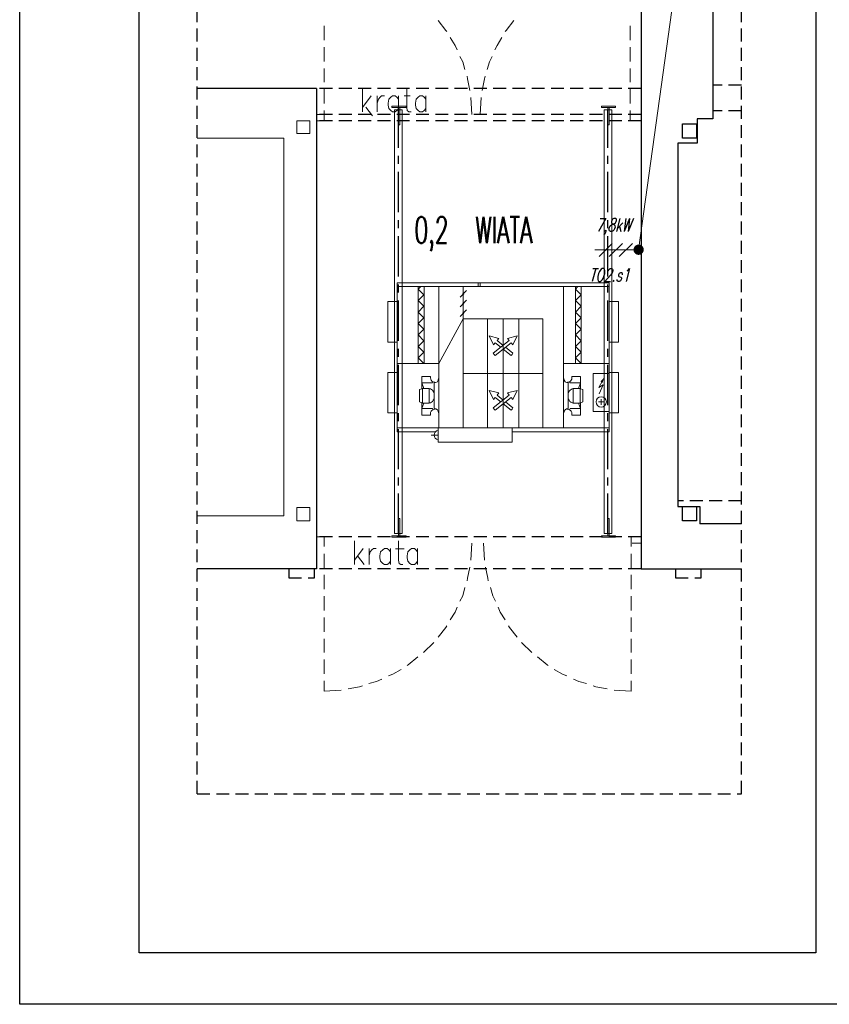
# Model space of a CAD drawing. Extents: x 678233 to 771511, y -128679 to -91169.
# Tile 56 of 62: x 766605 to 767235, y -97092 to -96326. Entities that reach past the tile are written whole.
import ezdxf
from ezdxf.enums import TextEntityAlignment as Align

# ---------------------------------------------------------------- set-up
doc = ezdxf.new("R2010")
doc.units = 0
doc.linetypes.add('CENTER', pattern=[2, 1.25, -0.25, 0.25, -0.25])
doc.linetypes.add('DASHED', pattern=[0.75, 0.5, -0.25])
doc.layers.get('Defpoints').update_dxf_attribs({"linetype": 'CONTINUOUS'})
doc.layers.add('06-EL-przyłacze', color=1, linetype='CONTINUOUS', lineweight=0)
doc.layers.add('06-gn_txt', color=4, linetype='CONTINUOUS', lineweight=0)
for name, color, linetype in [('K-osie belek', 1, 'CENTER'), ('OPIS', 2, 'CONTINUOUS'), ('PDF_686_ZS31_Felińskiego13_XRF_Parter$PR-ściany', 7, 'CONTINUOUS'), ('PDF_686_ZS31_Felińskiego13_XRF_Parter$SCIANY', 7, 'CONTINUOUS'), ('PRZEKROJOWE', 7, 'CONTINUOUS'), ('PRZERYWANA', 9, 'DASHED'), ('tabelka', 2, 'CONTINUOUS')]:
    doc.layers.add(name, color=color, linetype=linetype)
doc.layers.add('PDF_686_ZS31_Felińskiego13_XRF_Parter$TEKST', color=9, linetype='CONTINUOUS', true_color=0x808080)
doc.layers.add('PDF_686_ZS31_Felińskiego13_XRF_Parter$widok', color=9, linetype='CONTINUOUS', true_color=0x808080)
doc.styles.add('06-EL-TXT', font='simplex.shx', dxfattribs={"width": 0.7, "oblique": 15, "height": 150})
doc.styles.add('ROMANTS', font='ROMANS.shx', dxfattribs={"width": 0.6})

msp = doc.modelspace()

# ---------------------------------------------------------------- hatches: boundary and pattern name
at = {"layer": 'PDF_686_ZS31_Felińskiego13_XRF_Parter$widok', "lineweight": 0}
for points in [[(766950.12, -96539.01, -1), (766949.6, -96539.54, -1)], [(766950.15, -96546.53, -1), (766949.63, -96547.06, -1)], [(766950.15, -96554.06, -1), (766949.63, -96554.58, -1)]]:
    msp.add_hatch(color=256, dxfattribs=at).paths.add_polyline_path(points)

# ---------------------------------------------------------------- linework, layer by layer
at = {"layer": '06-EL-przyłacze', "color": 10}
for p, q in [((767052.1, -96504.93), (767087.09, -96504.93)), ((767065.73, -96500.01), (767055.46, -96510.15)), ((767073.64, -96500.01), (767063.37, -96510.15)), ((767081.38, -96500.01), (767071.11, -96510.15))]:
    msp.add_line(p, q, dxfattribs=at)
at = {"layer": '06-EL-przyłacze', "color": 10, "const_width": 4}
msp.add_lwpolyline([(767084.27, -96504.94, 1), (767088.27, -96504.94, 1)], format="xyb", close=True, dxfattribs=at)
at = {"layer": '06-gn_txt'}
msp.add_line((767117.78, -96278.48), (767086.27, -96504.94), dxfattribs=at)
at = {"layer": 'Defpoints'}
msp.add_lwpolyline([(766604.8, -95606.74), (767654.8, -95606.74), (767654.8, -97091.74), (766604.8, -97091.74)], close=True, dxfattribs=at)
at = {"layer": 'K-osie belek', "ltscale": 25}
for points in [[(766899.38, -96725.7), (766899.38, -96396.06)], [(767062.38, -96725.7), (767062.38, -96396.06)]]:
    msp.add_lwpolyline(points, dxfattribs=at)
at = {"layer": 'PDF_686_ZS31_Felińskiego13_XRF_Parter$PR-ściany', "lineweight": 13}
msp.add_lwpolyline([(766742.79, -96418.26), (766780.98, -96418.26)], dxfattribs=at)
at = {"layer": 'PDF_686_ZS31_Felińskiego13_XRF_Parter$SCIANY', "lineweight": 13}
for p, q in [((766780.98, -96418.26), (766810.25, -96418.26)), ((766810.25, -96418.26), (766810.25, -96711.85)), ((766810.25, -96711.85), (766742.79, -96711.85))]:
    msp.add_line(p, q, dxfattribs=at)
for points in [[(766820.43, -96404.69), (766830.61, -96404.69), (766830.61, -96414.44), (766820.43, -96414.44)], [(766820.43, -96715.67), (766830.61, -96715.67), (766830.61, -96705.49), (766820.43, -96705.49)]]:
    msp.add_lwpolyline(points, close=True, dxfattribs=at)
at = {"layer": 'PDF_686_ZS31_Felińskiego13_XRF_Parter$TEKST', "lineweight": 0}
msp.add_line((766897.18, -96737.63), (766903.91, -96737.63), dxfattribs=at)
for points in [[(766871.52, -96379.4), (766871.52, -96397.64)], [(766905.88, -96379.4), (766905.88, -96394.25), (766906.31, -96396.79), (766907.58, -96397.64), (766909.28, -96397.64)], [(766878.3, -96385.34), (766871.52, -96394.25)], [(766882.97, -96385.34), (766882.97, -96397.64)], [(766882.97, -96390.85), (766883.82, -96387.88), (766885.09, -96386.19), (766886.37, -96385.34), (766888.49, -96385.34)], [(766899.52, -96387.88), (766898.25, -96386.19), (766896.97, -96385.34), (766894.85, -96385.34), (766893.58, -96386.19), (766891.88, -96387.88), (766891.46, -96390.85), (766891.46, -96392.55), (766891.88, -96395.1), (766893.58, -96396.79), (766894.85, -96397.64), (766896.97, -96397.64), (766898.25, -96396.79), (766899.52, -96395.1)], [(766899.52, -96385.34), (766899.52, -96397.64)], [(766903.76, -96385.34), (766908.43, -96385.34)], [(766920.73, -96387.88), (766919.46, -96386.19), (766918.19, -96385.34), (766916.06, -96385.34), (766914.79, -96386.19), (766913.09, -96387.88), (766912.67, -96390.85), (766912.67, -96392.55), (766913.09, -96395.1), (766914.79, -96396.79), (766916.06, -96397.64), (766918.19, -96397.64), (766919.46, -96396.79), (766920.73, -96395.1)], [(766920.73, -96385.34), (766920.73, -96397.64)], [(766874.06, -96394.08), (766879.15, -96400.87)], [(766865.13, -96731.45), (766865.13, -96749.7)], [(766899.49, -96731.45), (766899.49, -96746.3), (766899.92, -96748.85), (766901.19, -96749.7), (766902.89, -96749.7)], [(766871.92, -96737.39), (766865.13, -96746.3)], [(766867.67, -96742.91), (766872.77, -96749.7)], [(766876.58, -96737.39), (766876.58, -96749.7)], [(766876.58, -96742.91), (766877.43, -96739.94), (766878.71, -96738.24), (766879.98, -96737.39), (766882.1, -96737.39)], [(766893.13, -96739.94), (766891.86, -96738.24), (766890.58, -96737.39), (766888.46, -96737.39), (766887.19, -96738.24), (766885.49, -96739.94), (766885.07, -96742.91), (766885.07, -96744.61), (766885.49, -96747.15), (766887.19, -96748.85), (766888.46, -96749.7), (766890.58, -96749.7), (766891.86, -96748.85), (766893.13, -96747.15)], [(766893.13, -96737.39), (766893.13, -96749.7)], [(766914.34, -96739.94), (766913.07, -96738.24), (766911.8, -96737.39), (766909.68, -96737.39), (766908.4, -96738.24), (766906.71, -96739.94), (766906.28, -96742.91), (766906.28, -96744.61), (766906.71, -96747.15), (766908.4, -96748.85), (766909.68, -96749.7), (766911.8, -96749.7), (766913.07, -96748.85), (766914.34, -96747.15)], [(766914.34, -96737.39), (766914.34, -96749.7)]]:
    msp.add_lwpolyline(points, dxfattribs=at)
at = {"layer": 'PDF_686_ZS31_Felińskiego13_XRF_Parter$widok', "lineweight": 0}
for p, q in [((766896.38, -96725.7), (766896.38, -96396.06)), ((766896.38, -96396.06), (766902.38, -96396.06)), ((766902.38, -96396.06), (766902.38, -96725.7)), ((767059.38, -96725.7), (767059.38, -96396.06)), ((767059.38, -96396.06), (767065.38, -96396.06)), ((767065.38, -96396.06), (767065.38, -96725.7)), ((766898.34, -96646.57, 325), (766898.34, -96530.57, 325)), ((767063.34, -96530.57, 325), (766898.34, -96530.57, 325)), ((767063.34, -96533.57, 325), (766898.34, -96533.57, 325)), ((766914.84, -96593.5, 325), (766914.84, -96533.57, 325)), ((766914.84, -96535.55, 325), (766916.79, -96533.57, 325)), ((766914.84, -96535.55, 325), (766919.24, -96540.01, 325)), ((766919.44, -96593.5, 325), (766919.44, -96533.57, 325)), ((766930.94, -96593.5, 325), (766930.94, -96533.57, 325)), ((766949.89, -96533.57, 325), (766949.89, -96558.57, 325)), ((767027.8, -96593.5, 325), (767027.8, -96533.57, 325)), ((767037.08, -96593.5, 325), (767037.08, -96533.57, 325)), ((767037.08, -96535.55, 325), (767039.03, -96533.57, 325)), ((767037.08, -96535.55, 325), (767041.48, -96540.01, 325)), ((767041.68, -96593.5, 325), (767041.68, -96533.57, 325)), ((767063.34, -96646.57, 325), (767063.34, -96530.57, 325)), ((766914.84, -96544.47, 325), (766919.24, -96540.01, 325)), ((766947.31, -96541.83, 325), (766952.41, -96536.72, 325)), ((766947.33, -96549.35, 325), (766952.44, -96544.24, 325)), ((767037.08, -96544.47, 325), (767041.48, -96540.01, 325)), ((766898.34, -96545.32, 325), (766891.09, -96545.32, 325)), ((766891.09, -96545.32, 325), (766891.09, -96576.82, 325)), ((766914.84, -96544.47, 325), (766919.24, -96548.93, 325)), ((766914.84, -96553.38, 325), (766919.24, -96548.93, 325)), ((766947.33, -96556.87, 325), (766952.44, -96551.76, 325)), ((767037.08, -96544.47, 325), (767041.48, -96548.93, 325)), ((767037.08, -96553.38, 325), (767041.48, -96548.93, 325)), ((767063.34, -96545.32, 325), (767070.59, -96545.32, 325)), ((767070.59, -96545.32, 325), (767070.59, -96576.82, 325)), ((766914.84, -96553.38, 325), (766919.24, -96557.84, 325)), ((766914.84, -96562.3, 325), (766919.24, -96557.84, 325)), ((766930.94, -96593.5, 325), (766949.89, -96558.57, 325)), ((766949.89, -96558.57, 325), (766949.89, -96601.07, 325)), ((767011.79, -96558.57, 325), (766949.89, -96558.57, 325)), ((766968.62, -96558.57, 325), (766968.62, -96601.07, 325)), ((766993.05, -96558.57, 325), (766968.62, -96558.57, 325)), ((766980.84, -96601.07, 325), (766980.84, -96558.57, 325)), ((766993.05, -96601.07, 325), (766993.05, -96558.57, 325)), ((767011.79, -96601.07, 325), (767011.79, -96558.57, 325)), ((767037.08, -96553.38, 325), (767041.48, -96557.84, 325)), ((767037.08, -96562.3, 325), (767041.48, -96557.84, 325)), ((766914.84, -96562.3, 325), (766919.24, -96566.76, 325)), ((766914.84, -96571.21, 325), (766919.24, -96566.76, 325)), ((767037.08, -96562.3, 325), (767041.48, -96566.76, 325)), ((767037.08, -96571.21, 325), (767041.48, -96566.76, 325)), ((766914.84, -96571.21, 325), (766919.24, -96575.67, 325)), ((767037.08, -96571.21, 325), (767041.48, -96575.67, 325)), ((766891.09, -96576.82, 325), (766898.34, -96576.82, 325)), ((766914.84, -96580.13, 325), (766919.24, -96575.67, 325)), ((766914.84, -96580.13, 325), (766919.24, -96584.59, 325)), ((767037.08, -96580.13, 325), (767041.48, -96575.67, 325)), ((767037.08, -96580.13, 325), (767041.48, -96584.59, 325)), ((767070.59, -96576.82, 325), (767063.34, -96576.82, 325)), ((766914.84, -96589.05, 325), (766919.24, -96584.59, 325)), ((766914.84, -96589.05, 325), (766919.24, -96593.5, 325)), ((767037.08, -96589.05, 325), (767041.48, -96584.59, 325)), ((767037.08, -96589.05, 325), (767041.48, -96593.5, 325)), ((766898.34, -96593.5, 325), (766930.94, -96593.5, 325)), ((766930.94, -96593.5, 325), (766930.94, -96643.57, 325)), ((767027.8, -96593.5, 325), (767027.8, -96643.57, 325)), ((767063.34, -96593.5, 325), (767027.8, -96593.5, 325)), ((766898.34, -96600.32, 325), (766891.09, -96600.32, 325)), ((766891.09, -96600.32, 325), (766891.09, -96631.82, 325)), ((766917.62, -96613.17, 325), (766917.62, -96603.57, 325)), ((766917.62, -96603.57, 325), (766924.38, -96603.57, 325)), ((766924.38, -96603.57, 325), (766924.38, -96604.6, 325)), ((766930.69, -96605.19, 325), (766930.94, -96605.19, 325)), ((766949.89, -96601.07, 325), (767011.79, -96601.07, 325)), ((766949.89, -96601.07, 325), (766949.89, -96643.57, 325)), ((766968.62, -96601.07, 325), (766968.62, -96643.57, 325)), ((766980.84, -96643.57, 325), (766980.84, -96601.07, 325)), ((766993.05, -96643.57, 325), (766993.05, -96601.07, 325)), ((767011.79, -96643.57, 325), (767011.79, -96601.07, 325)), ((767028.05, -96605.19, 325), (767027.8, -96605.19, 325)), ((767034.36, -96603.57, 325), (767034.36, -96604.6, 325)), ((767041.12, -96603.57, 325), (767034.36, -96603.57, 325)), ((767041.12, -96613.17, 325), (767041.12, -96603.57, 325)), ((767051.01, -96601.32, 325), (767063.34, -96601.32, 325)), ((767051.01, -96630.82, 325), (767051.01, -96601.32, 325)), ((767063.34, -96600.32, 325), (767070.59, -96600.32, 325)), ((767070.59, -96600.32, 325), (767070.59, -96631.82, 325)), ((766915.84, -96613.68, 325), (766917.62, -96613.17, 325)), ((766917.62, -96608.57, 325), (766919.27, -96612.89, 325)), ((766925.82, -96608.57, 325), (766917.62, -96608.57, 325)), ((766917.62, -96613.17, 325), (766918.06, -96613.17, 325)), ((766918.06, -96612.89, 325), (766918.06, -96624.19, 325)), ((766918.06, -96612.89, 325), (766923.38, -96612.89, 325)), ((766923.38, -96624.19, 325), (766923.38, -96612.89, 325)), ((766923.38, -96613.17, 325), (766924.26, -96613.17, 325)), ((766925.82, -96614.11, 325), (766924.26, -96613.17, 325)), ((766925.82, -96608.57, 325), (766926.27, -96607.66, 325)), ((766927.31, -96608.57, 325), (766927.31, -96628.51, 325)), ((766927.79, -96608.53, 325), (766927.79, -96608.01, 325)), ((767030.94, -96608.53, 325), (767030.94, -96608.01, 325)), ((767031.43, -96608.57, 325), (767031.43, -96628.51, 325)), ((767032.91, -96608.57, 325), (767032.46, -96607.66, 325)), ((767032.91, -96608.57, 325), (767041.12, -96608.57, 325)), ((767032.92, -96614.11, 325), (767034.47, -96613.17, 325)), ((767035.36, -96613.17, 325), (767034.47, -96613.17, 325)), ((767040.68, -96612.89, 325), (767035.36, -96612.89, 325)), ((767035.36, -96624.19, 325), (767035.36, -96612.89, 325)), ((767041.12, -96608.57, 325), (767039.47, -96612.89, 325)), ((767040.68, -96612.89, 325), (767040.68, -96624.19, 325)), ((767041.12, -96613.17, 325), (767040.68, -96613.17, 325)), ((767042.89, -96613.68, 325), (767041.12, -96613.17, 325)), ((767058.12, -96606.87, 325), (767055.35, -96612.05, 325)), ((767055.35, -96612.05, 325), (767058.78, -96610.1, 325)), ((767058.78, -96610.1, 325), (767055.59, -96616.95, 325)), ((766915.84, -96613.68, 325), (766915.84, -96623.28, 325)), ((766926.48, -96614.99, 325), (766925.82, -96614.11, 325)), ((766927.31, -96616.28, 325), (766926.48, -96614.99, 325)), ((766927.31, -96620.78, 325), (766926.53, -96622.03, 325)), ((767031.43, -96616.28, 325), (767032.26, -96614.99, 325)), ((767031.43, -96620.78, 325), (767032.21, -96622.03, 325)), ((767032.26, -96614.99, 325), (767032.92, -96614.11, 325)), ((767042.89, -96613.68, 325), (767042.89, -96623.28, 325)), ((766915.84, -96623.28, 325), (766917.62, -96623.91, 325)), ((766917.62, -96623.91, 325), (766918.06, -96623.91, 325)), ((766917.62, -96623.91, 325), (766917.62, -96633.51, 325)), ((766917.62, -96628.39, 325), (766919.22, -96624.19, 325)), ((766925.82, -96628.39, 325), (766917.62, -96628.39, 325)), ((766918.06, -96624.19, 325), (766923.38, -96624.19, 325)), ((766923.38, -96623.91, 325), (766924.26, -96623.91, 325)), ((766924.26, -96623.91, 325), (766925.15, -96623.38, 325)), ((766925.88, -96622.92, 325), (766925.15, -96623.38, 325)), ((766925.82, -96628.39, 325), (766926.3, -96629.35, 325)), ((766926.53, -96622.03, 325), (766925.88, -96622.92, 325)), ((767032.21, -96622.03, 325), (767032.86, -96622.92, 325)), ((767032.91, -96628.39, 325), (767032.44, -96629.35, 325)), ((767032.86, -96622.92, 325), (767033.59, -96623.38, 325)), ((767032.91, -96628.39, 325), (767041.12, -96628.39, 325)), ((767034.47, -96623.91, 325), (767033.59, -96623.38, 325)), ((767035.36, -96623.91, 325), (767034.47, -96623.91, 325)), ((767040.68, -96624.19, 325), (767035.36, -96624.19, 325)), ((767041.12, -96628.39, 325), (767039.52, -96624.19, 325)), ((767041.12, -96623.91, 325), (767040.68, -96623.91, 325)), ((767042.89, -96623.28, 325), (767041.12, -96623.91, 325)), ((767041.12, -96623.91, 325), (767041.12, -96633.51, 325)), ((767054.92, -96623.31, 325), (767059.43, -96623.31, 325)), ((767057.17, -96625.57, 325), (767057.17, -96621.05, 325)), ((766891.09, -96631.82, 325), (766898.34, -96631.82, 325)), ((766917.62, -96633.51, 325), (766924.37, -96633.51, 325)), ((766924.37, -96633.51, 325), (766924.36, -96632.45, 325)), ((766927.79, -96629.07, 325), (766927.79, -96628.55, 325)), ((766930.69, -96631.89, 325), (766930.94, -96631.89, 325)), ((767028.05, -96631.89, 325), (767027.8, -96631.89, 325)), ((767030.94, -96629.07, 325), (767030.94, -96628.55, 325)), ((767034.36, -96633.51, 325), (767034.38, -96632.45, 325)), ((767041.12, -96633.51, 325), (767034.36, -96633.51, 325)), ((767063.34, -96630.82, 325), (767051.01, -96630.82, 325)), ((767070.59, -96631.82, 325), (767063.34, -96631.82, 325)), ((766898.34, -96643.57, 325), (767063.34, -96643.57, 325)), ((766930.22, -96643.57, 325), (766930.22, -96654.57, 325)), ((766987.82, -96654.57, 325), (766987.82, -96643.57, 325)), ((766898.34, -96646.57, 325), (766928.25, -96646.57, 325)), ((766930.22, -96649.07, 325), (766924.76, -96649.07, 325)), ((766987.82, -96646.57, 325), (767063.34, -96646.57, 325)), ((766930.22, -96654.57, 325), (766987.82, -96654.57, 325)), ((766902.38, -96725.7), (766896.38, -96725.7)), ((767065.38, -96725.7), (767059.38, -96725.7))]:
    msp.add_line(p, q, dxfattribs=at)
for points in [[(766937.1, -96335.18), (766936.25, -96334.34), (766930.32, -96326.7)], [(766982.5, -96335.18), (766983.35, -96334.34), (766989.29, -96326.7)], [(766841.64, -96330.94), (766841.64, -96341.97)], [(767079.78, -96330.94), (767079.78, -96341.97)], [(766945.16, -96349.61), (766943.47, -96346.22), (766939.65, -96339.85)], [(766974.44, -96349.61), (766976.14, -96346.22), (766979.95, -96339.85)], [(766841.64, -96347.49), (766841.64, -96358.52)], [(767079.78, -96347.49), (767079.78, -96358.52)], [(766951.1, -96364.88), (766949.41, -96358.94), (766947.29, -96354.7)], [(766968.5, -96364.88), (766970.2, -96358.94), (766972.32, -96354.7)], [(766841.64, -96364.03), (766841.64, -96374.64)], [(767079.78, -96364.03), (767079.78, -96374.64)], [(766954.92, -96381), (766953.23, -96372.1), (766952.8, -96369.97)], [(766964.68, -96381), (766966.38, -96372.1), (766966.8, -96369.97)], [(766841.64, -96380.16), (766841.64, -96391.19)], [(767079.63, -96380.16), (767079.63, -96391.19)], [(766956.62, -96399.67), (766955.77, -96386.52)], [(766962.98, -96399.67), (766963.83, -96386.52)], [(766841.64, -96396.7), (766841.64, -96404.76), (766836.55, -96404.76)], [(766894.38, -96393.38), (766905.38, -96393.38), (766905.38, -96394.38), (766894.38, -96394.38), (766894.38, -96393.38)], [(766899.38, -96394.38), (766899.38, -96407.88), (766900.38, -96407.88), (766900.38, -96394.38), (766899.38, -96394.38)], [(767057.38, -96393.38), (767068.38, -96393.38), (767068.38, -96394.38), (767057.38, -96394.38), (767057.38, -96393.38)], [(767062.38, -96394.38), (767062.38, -96407.88), (767063.38, -96407.88), (767063.38, -96394.38), (767062.38, -96394.38)], [(767079.63, -96396.7), (767079.63, -96404.76), (767084.72, -96404.76)], [(766841.64, -96399.67), (766836.55, -96399.67)], [(766899.38, -96727.38), (766899.38, -96713.88), (766900.38, -96713.88), (766900.38, -96727.38), (766899.38, -96727.38)], [(767062.38, -96727.38), (767062.38, -96713.88), (767063.38, -96713.88), (767063.38, -96727.38), (767062.38, -96727.38)], [(766894.38, -96728.38), (766905.38, -96728.38), (766905.38, -96727.38), (766894.38, -96727.38), (766894.38, -96728.38)], [(767057.38, -96728.38), (767068.38, -96728.38), (767068.38, -96727.38), (767057.38, -96727.38), (767057.38, -96728.38)], [(766841.64, -96735.81), (766841.64, -96728.17), (766836.55, -96728.17)], [(766841.64, -96728.17), (766836.55, -96728.17)], [(766956.62, -96733.26), (766955.77, -96746.41)], [(766965.52, -96733.26), (766966.37, -96746.41)], [(767088.13, -96728.17), (767079.23, -96728.17)], [(767080.5, -96735.81), (767080.5, -96728.17), (767085.59, -96728.17)], [(767088.13, -96728.17), (767081.35, -96728.17)], [(767088.13, -96733.26), (767081.35, -96733.26)], [(766841.64, -96752.35), (766841.64, -96741.32)], [(767080.5, -96752.35), (767080.5, -96741.32)], [(766841.64, -96768.9), (766841.64, -96757.87)], [(766954.92, -96751.93), (766953.23, -96760.41), (766952.8, -96762.53)], [(766967.22, -96751.93), (766968.92, -96760.41), (766969.34, -96762.53)], [(767080.5, -96768.9), (767080.5, -96757.87)], [(766951.1, -96767.63), (766949.41, -96773.99), (766947.29, -96778.23)], [(766971.04, -96767.63), (766972.74, -96773.99), (766974.86, -96778.23)], [(766841.64, -96785.44), (766841.64, -96774.41)], [(767080.5, -96785.44), (767080.5, -96774.41)], [(766945.16, -96782.9), (766943.47, -96786.72), (766939.65, -96792.66)], [(766976.98, -96782.9), (766978.67, -96786.72), (766982.49, -96792.66)], [(766841.64, -96801.99), (766841.64, -96790.96)], [(767080.5, -96801.99), (767080.5, -96790.96)], [(766937.1, -96797.32), (766936.25, -96798.6), (766930.32, -96806.23)], [(766985.04, -96797.32), (766985.89, -96798.6), (766991.83, -96806.23)], [(766841.64, -96818.11), (766841.64, -96807.51)], [(766926.92, -96810.48), (766918.86, -96818.11)], [(766995.22, -96810.48), (767003.28, -96818.11)], [(767080.5, -96818.11), (767080.5, -96807.51)], [(766841.64, -96834.66), (766841.64, -96823.63)], [(766914.62, -96821.51), (766906.98, -96827.87), (766906.13, -96828.29)], [(767007.52, -96821.51), (767015.16, -96827.87), (767016.01, -96828.29)], [(767080.5, -96834.66), (767080.5, -96823.63)], [(766901.47, -96831.26), (766895.1, -96835.08), (766891.71, -96836.36)], [(767020.68, -96831.26), (767027.04, -96835.08), (767030.43, -96836.36)], [(766854.8, -96847.39), (766841.64, -96848.23), (766841.64, -96840.17)], [(766886.62, -96838.9), (766882.37, -96840.6), (766876.43, -96842.29)], [(767035.53, -96838.9), (767039.77, -96840.6), (767045.71, -96842.29)], [(767067.34, -96847.39), (767080.5, -96848.23), (767080.5, -96840.17)], [(766871.34, -96843.99), (766869.22, -96844.84), (766860.31, -96846.54)], [(767050.8, -96843.99), (767052.92, -96844.84), (767061.83, -96846.54)]]:
    msp.add_lwpolyline(points, dxfattribs=at)
at = {"layer": 'PDF_686_ZS31_Felińskiego13_XRF_Parter$widok', "lineweight": 0, "elevation": 325}
msp.add_lwpolyline([(766961.38, -96530.57), (766961.38, -96533.57), (766962.88, -96533.57), (766962.88, -96530.57)], close=True, dxfattribs=at)
for points in [[(766978.96, -96580.82), (766974.65, -96577.36), (766973.32, -96579.01), (766969.91, -96572.03)], [(766980.84, -96579.31), (766976.13, -96575.52), (766977.46, -96573.86), (766969.91, -96572.03)], [(766973.91, -96586.4), (766973.17, -96585.48), (766985.55, -96575.52), (766984.22, -96573.86), (766991.76, -96572.03)], [(766973.91, -96586.4), (766974.65, -96587.31), (766987.03, -96577.36), (766988.36, -96579.01), (766991.76, -96572.03)], [(766987.76, -96586.4), (766987.03, -96587.31), (766980.84, -96582.34)], [(766987.76, -96586.4), (766988.5, -96585.48), (766982.72, -96580.82)], [(766978.96, -96623.32), (766974.65, -96619.86), (766973.32, -96621.51), (766969.91, -96614.53)], [(766980.84, -96621.81), (766976.13, -96618.02), (766977.46, -96616.36), (766969.91, -96614.53)], [(766973.91, -96628.9), (766973.17, -96627.98), (766985.55, -96618.02), (766984.22, -96616.36), (766991.76, -96614.53)], [(766973.91, -96628.9), (766974.65, -96629.81), (766987.03, -96619.86), (766988.36, -96621.51), (766991.76, -96614.53)], [(766987.76, -96628.9), (766987.03, -96629.81), (766980.84, -96624.84)], [(766987.76, -96628.9), (766988.5, -96627.98), (766982.72, -96623.32)]]:
    msp.add_lwpolyline(points, dxfattribs=at)
at = {"layer": 'PDF_686_ZS31_Felińskiego13_XRF_Parter$widok', "lineweight": 0}
for centre, radius in [((766949.86, -96539.28, 325), 0.381), ((766949.89, -96546.79, 325), 0.381), ((766949.89, -96554.32, 325), 0.381), ((767057.17, -96623.31, 325), 4.01)]:
    msp.add_circle(centre, radius, dxfattribs=at)
for centre, radius, start, end in [((766927.79, -96604.6, 325), 3.42, 180, 243.63744), ((766927.31, -96605.19, 325), 3.38, 270, 0), ((767031.43, -96605.19, 325), 3.38, 180, 270), ((767030.94, -96604.6, 325), 3.42, 296.36256, 0), ((766927.79, -96604.6, 325), 3.42, 243.63744, 270), ((767030.94, -96604.6, 325), 3.42, 270, 296.36256), ((766927.31, -96631.89, 325), 3.38, 0, 90), ((767031.43, -96631.89, 325), 3.38, 90, 180), ((766927.65, -96632.35, 325), 3.29, 114.22584, 181.70473), ((766927.65, -96632.35, 325), 3.29, 87.49757, 114.22584), ((767031.09, -96632.35, 325), 3.29, 65.77416, 92.50243), ((767031.09, -96632.35, 325), 3.29, 358.29527, 65.77416), ((766931.14, -96649.07, 325), 3.83, 104.02193, 255.97807)]:
    msp.add_arc(centre, radius, start, end, dxfattribs=at)
msp.add_solid([(767056.6, -96607.45, 325), (767059.26, -96604.46, 325), (767058.38, -96608.4, 325)], dxfattribs=at)
at = {"layer": 'PRZEKROJOWE'}
for p, q in [((767088.13, -96084.67), (767088.13, -96753.17)), ((767143.88, -96137.17), (767143.88, -96403.17)), ((766835.69, -96379.67), (766742.79, -96379.67)), ((766835.69, -96379.67), (766835.69, -96753.17)), ((767143.88, -96403.17), (767131.88, -96403.17)), ((767131.88, -96403.17), (767131.88, -96422.17)), ((767131.88, -96422.17), (767116.88, -96422.17)), ((767116.88, -96422.17), (767116.88, -96704.67)), ((767116.88, -96704.67), (767133.88, -96704.67)), ((767133.88, -96704.67), (767133.88, -96718.17)), ((767166.19, -96718.17), (767133.88, -96718.17)), ((766835.69, -96753.17), (766742.79, -96753.17)), ((767088.13, -96753.17), (767166.19, -96753.17)), ((767088.13, -96753.17), (767166.19, -96753.17))]:
    msp.add_line(p, q, dxfattribs=at)
for points in [[(767120.38, -96407.17), (767131.38, -96407.17), (767131.38, -96418.17), (767120.38, -96418.17)], [(767120.38, -96704.67), (767131.38, -96704.67), (767131.38, -96715.67), (767120.38, -96715.67)]]:
    msp.add_lwpolyline(points, close=True, dxfattribs=at)
at = {"layer": 'PRZERYWANA', "ltscale": 20}
for p, q in [((766742.79, -96928.03), (766742.79, -95753.63)), ((767166.19, -96928.03), (767166.19, -95753.63)), ((767088.13, -96379.67), (766833.14, -96379.67)), ((767166.19, -96376.92), (767143.88, -96376.92)), ((767166.19, -96396.92), (767143.88, -96396.92)), ((767088.13, -96399.67), (766833.14, -96399.67)), ((767088.13, -96404.76), (766833.14, -96404.76)), ((767166.19, -96700.17), (767116.88, -96700.17)), ((767088.13, -96728.17), (766834.01, -96728.17)), ((767088.13, -96728.17), (767031.4, -96728.17)), ((767088.13, -96753.17), (766834.01, -96753.17)), ((766742.79, -96928.03), (767166.19, -96928.03))]:
    msp.add_line(p, q, dxfattribs=at)
for points in [[(766814.11, -96753.17), (766814.11, -96760.17), (766834.11, -96760.17), (766834.11, -96760.17), (766834.11, -96753.17)], [(767114.88, -96753.17), (767114.88, -96760.17), (767134.88, -96760.17), (767134.88, -96760.17), (767134.88, -96753.17)]]:
    msp.add_lwpolyline(points, dxfattribs=at)
at = {"layer": 'tabelka'}
msp.add_lwpolyline([(766697.65, -95646.74), (767224.09, -95646.74), (767224.09, -97051.74), (766697.65, -97051.74)], close=True, dxfattribs=at)

# ---------------------------------------------------------------- texts
at = {"layer": '06-gn_txt', "style": '06-EL-TXT', "oblique": 15, "width": 0.7}
for s, p in [('7,8kW', (767052.89, -96490.7)), ('TO2.s1', (767047.77, -96529.58))]:
    msp.add_text(s, height=10, dxfattribs=at).set_placement(p)
at = {"layer": 'OPIS', "color": 8, "style": 'ROMANTS', "width": 0.6}
for s, p in [('0,2', (766925.16, -96499.88)), ('WIATA', (766981.48, -96499.88))]:
    msp.add_text(s, height=20.484, dxfattribs=at).set_placement(p, align=Align.CENTER)

doc.saveas('drawing.dxf')
